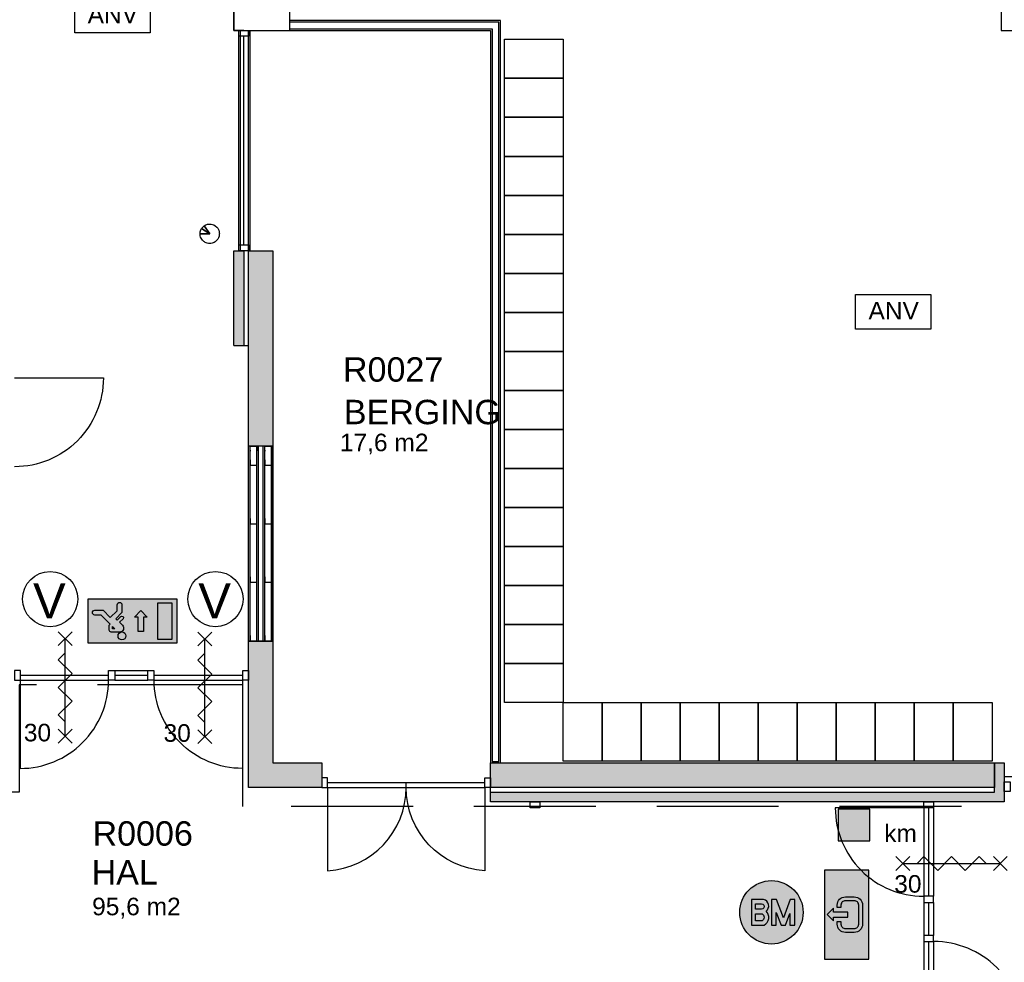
# Model space of a CAD drawing. Header units: millimetres. Extents: x 0 to 116900, y 0 to 82100.
# Tile 15 of 35: x 31404 to 41503, y 36537 to 46200. Entities that reach past the tile are written whole.
import ezdxf
from ezdxf.enums import TextEntityAlignment as Align

# ---------------------------------------------------------------- set-up
doc = ezdxf.new("R2010")
doc.units = ezdxf.units.MM
doc.header["$LTSCALE"] = 50
doc.header["$MEASUREMENT"] = 0
for name, pattern in [('B0403', [37.5, 25, -12.5]), ('B0701', [9.375, 6.25, -3.125]), ('DASHED', [75, 50, -25])]:
    doc.linetypes.add(name, pattern=pattern)
doc.layers.get('0').update_dxf_attribs({"color": 8, "linetype": 'CONTINUOUS'})
for name, color, linetype in [('AA65----_BEVEILIGING', 240, 'CONTINUOUS'), ('AAR0OP1-_OPPERVLAK1', 9, 'CONTINUOUS'), ('AC32----_BINNENKOZ', 1, 'CONTINUOUS'), ('AI65----_BEVEILIGING', 1, 'CONTINUOUS'), ('AL22FG2-_BAKSTEEN', 2, 'CONTINUOUS'), ('AL22XI--_HOUT', 1, 'CONTINUOUS'), ('AL65----_BEVEILIGING', 240, 'CONTINUOUS'), ('AL81----_INVVERKRSR', 252, 'CONTINUOUS'), ('ALR3OR3-_OPPR30', 150, 'B0403'), ('AT$1A---_ALGEMEEN', 7, 'CONTINUOUS'), ('AT65---_BEVEILIGING', 7, 'CONTINUOUS'), ('LAYER01', 252, 'CONTINUOUS'), ('LAYER08', 7, 'CONTINUOUS'), ('LAYER22', 1, 'CONTINUOUS'), ('LAYER30', 8, 'CONTINUOUS'), ('LAYER31', 7, 'CONTINUOUS'), ('LAYER74', 1, 'DASHED')]:
    doc.layers.add(name, color=color, linetype=linetype)
doc.styles.add('01_100', font='arial.ttf', dxfattribs={"height": 180})
doc.styles.add('01_200', font='arial.ttf', dxfattribs={"height": 360})
doc.styles.add('02_100', font='arial.ttf', dxfattribs={"height": 250})
doc.styles.add('03_1', font='arial.ttf', dxfattribs={"height": 3.5})

# ---------------------------------------------------------------- blocks, each defined once
blk = doc.blocks.new('P-N-32-001_1407')
at = {"layer": 'AC32----_BINNENKOZ'}
blk.add_lwpolyline([(0, 356), (773, 356), (773, 0), (0, 0)], close=True, dxfattribs=at)
at = {"layer": 'AT$1A---_ALGEMEEN', "color": 7, "style": '01_100'}
blk.add_text('ANV', height=180, dxfattribs=at).set_placement((132, 99))
blk = doc.blocks.new('B1H-65S022')
at = {"layer": 'AA65----_BEVEILIGING'}
h = blk.add_hatch(color=100, dxfattribs=at)
h.paths.add_polyline_path([(0, -175), (0, -155), (-50, -105), (-20, -105), (-20, 0), (-110, 0), (-110, -10, 0.414214), (-75, -45), (-55, -45), (-55, -75), (-75, -75, -0.414214), (-140, -10), (-140, 0), (-350, 0), (-350, -175)])
h.paths.add_polyline_path([(-140, 0), (-140, 60, -0.414214), (-75, 125), (0, 125), (0, 175), (-350, 175), (-350, 0)])
h.paths.add_polyline_path([(0, 175), (0, 125), (75, 125, -0.414214), (140, 60), (140, 0), (350, 0), (350, 175)])
h.paths.add_polyline_path([(350, -175), (350, 0), (140, 0), (140, -10, -0.414214), (75, -75), (55, -75), (55, -45), (75, -45, 0.414214), (110, -10), (110, 0), (20, 0), (20, -105), (50, -105), (0, -155), (0, -175)])
h.paths.add_polyline_path([(110, 0), (110, 60, 0.414214), (75, 95), (0, 95), (0, 10), (20, 10), (20, 0)], flags=17)
h.paths.add_polyline_path([(-110, 0), (-20, 0), (-20, 10), (0, 10), (0, 95), (-75, 95, 0.414214), (-110, 60)])
at = {"layer": 'AI65----_BEVEILIGING'}
h = blk.add_hatch(color=255, dxfattribs=at)
edge = h.paths.add_edge_path()
edge.add_line((-55, -45), (-75, -45))
edge.add_arc((-75, -10), 35, 180, 270, ccw=False)
edge.add_line((-110, -10), (-110, 60))
edge.add_arc((-75, 60), 35, 90, 180, ccw=False)
edge.add_line((-75, 95), (75, 95))
edge.add_arc((75, 60), 35, 0, 90, ccw=False)
edge.add_line((110, 60), (110, -10))
edge.add_arc((75, -10), 35, -90, 0, ccw=False)
edge.add_line((75, -45), (55, -45))
edge.add_line((55, -45), (55, -75))
edge.add_line((55, -75), (75, -75))
edge.add_arc((75, -10), 65, 270, 360)
edge.add_line((140, -10), (140, 60))
edge.add_arc((75, 60), 65, 0, 90)
edge.add_line((75, 125), (-75, 125))
edge.add_arc((-75, 60), 65, 90, 180)
edge.add_line((-140, 60), (-140, -10))
edge.add_arc((-75, -10), 65, 180, 270)
edge.add_line((-75, -75), (-55, -75))
edge.add_line((-55, -75), (-55, -45))
blk.add_hatch(color=255, dxfattribs=at).paths.add_polyline_path([(20, 10), (20, -105), (50, -105), (0, -155), (-50, -105), (-20, -105), (-20, 10)])
at = {"layer": 'AI65----_BEVEILIGING', "color": 100, "linetype": 'Continuous'}
blk.add_lwpolyline([(-350, 175), (350, 175), (350, -175), (-350, -175)], close=True, dxfattribs=at)
at = {"layer": 'AI65----_BEVEILIGING', "color": 255, "linetype": 'Continuous'}
blk.add_lwpolyline([(-55, -45), (-75, -45, -0.414214), (-110, -10), (-110, 60, -0.414214), (-75, 95), (75, 95, -0.414214), (110, 60), (110, -10, -0.414214), (75, -45), (55, -45), (55, -75), (75, -75, 0.414214), (140, -10), (140, 60, 0.414214), (75, 125), (-75, 125, 0.414214), (-140, 60), (-140, -10, 0.414214), (-75, -75), (-55, -75)], format="xyb", close=True, dxfattribs=at)
at = {"layer": 'AI65----_BEVEILIGING', "color": 255}
blk.add_lwpolyline([(20, 10), (20, -105), (50, -105), (0, -155), (-50, -105), (-20, -105), (-20, 10)], close=True, dxfattribs=at)
blk = doc.blocks.new('B1H-65S00H')
at = {"layer": 'AA65----_BEVEILIGING'}
h = blk.add_hatch(color=256, dxfattribs=at)
h.paths.add_polyline_path([(110.4, 0), (77.9, 0), (94.6, -43.8)], flags=17)
h.paths.add_polyline_path([(0, 250), (0, 101.2), (39.4, 101.2), (77.9, 0), (110.4, 0), (147, 101.2), (184.6, 101.2), (184.6, 0), (250, 0, 0.414214)])
h.paths.add_polyline_path([(250, 0), (184.6, 0), (184.6, -101.2), (145.8, -101.2), (145.8, -8.4), (111.1, -101.2), (75.6, -101.2), (38.6, -1.6), (38.6, -101.2), (0, -101.2), (0, -250, 0.414214)])
h.paths.add_polyline_path([(0, 0), (-33.3, 0, -0.450434), (-57.3, -100.9), (-62.2, -101.2), (-158.5, -101.1), (-158.5, 0), (-250, 0, 0.414214), (0, -250)])
h.paths.add_polyline_path([(0, 250, 0.414214), (-250, 0), (-158.5, 0), (-158.5, 101.2), (-61.7, 101.1, -0.636384), (-41.8, 10, -0.047609), (-33.3, 0), (0, 0), (0, 101.2)])
h.paths.add_polyline_path([(-77.2, 67.2), (-125, 67.2), (-125, 26.3), (-77.6, 26.3, 1.044647)], flags=17)
h.paths.add_polyline_path([(-73.8, -10.6), (-124.9, -10.6), (-124.9, -67.1), (-73.8, -67.1, 0.559853)], flags=17)
at = {"layer": 'AI65----_BEVEILIGING'}
h = blk.add_hatch(color=255, dxfattribs=at)
h.paths.add_polyline_path([(-61.7, 101.1), (-158.5, 101.2), (-158.5, -101.1), (-62.2, -101.2), (-57.3, -100.9, 0.508957), (-41.8, 10, 0.636384)])
h.paths.add_polyline_path([(-125, 67.2), (-77.2, 67.2, -1.044647), (-77.6, 26.3), (-125, 26.3)], flags=16)
h.paths.add_polyline_path([(-124.9, -10.6), (-73.8, -10.6, -0.559853), (-73.8, -67.1), (-124.9, -67.1)], flags=16)
h.paths.add_polyline_path([(39.4, 101.2), (0, 101.2), (0, -101.2), (38.6, -101.2), (38.6, -1.6), (75.6, -101.2), (111.1, -101.2), (145.8, -8.4), (145.8, -101.2), (184.6, -101.2), (184.6, 101.2), (147, 101.2), (94.6, -43.8)])
at = {"layer": 'AI65----_BEVEILIGING', "color": 255}
for points in [[(-61.7, 101.1), (-158.5, 101.2), (-158.5, -101.1), (-62.2, -101.2), (-57.3, -100.9, 0.508957), (-41.8, 10, 0.636384), (-61.7, 101.1)], [(-77.6, 26.3), (-125, 26.3), (-125, 67.2), (-77.2, 67.2, -1.044647), (-77.6, 26.3)], [(-73.8, -10.6, -0.559853), (-73.8, -67.1), (-124.9, -67.1), (-124.9, -10.6), (-73.8, -10.6, -0.559853)]]:
    blk.add_lwpolyline(points, format="xyb", close=True, dxfattribs=at)
blk.add_lwpolyline([(184.6, 101.2), (147, 101.2), (94.6, -43.8), (39.4, 101.2), (0, 101.2), (0, -101.2), (38.6, -101.2), (38.6, -1.6), (75.6, -101.2), (111.1, -101.2), (145.8, -8.4), (145.8, -101.2), (184.6, -101.2), (184.6, 101.2)], close=True, dxfattribs=at)
at = {"layer": 'AL65----_BEVEILIGING'}
blk.add_circle((0, 0), 250, dxfattribs=at)
blk = doc.blocks.new('B1H-65S01L')
at = {"layer": 'AA65----_BEVEILIGING'}
blk.add_hatch(color=30, dxfattribs=at).paths.add_polyline_path([(-125, -125), (125, -125), (125, 125), (-125, 125)])
at = {"layer": 'AI65----_BEVEILIGING', "color": 250}
blk.add_lwpolyline([(125, 125), (-125, 125), (-125, -125), (125, -125)], close=True, dxfattribs=at)
blk = doc.blocks.new('A-S-65S035')
at = {"layer": 'AL65----_BEVEILIGING'}
for p, q in [((-0.71, 4.29), (0.71, 5.71)), ((-0.71, 5.71), (0.71, 4.29)), ((0, 5), (0, -5)), ((-0.71, -5.71), (0.71, -4.29)), ((-0.71, -4.29), (0.71, -5.71))]:
    blk.add_line(p, q, dxfattribs=at)
blk.add_lwpolyline([(0, 3.54), (0.71, 2.83), (-0.71, 1.41), (0.71, 0), (-0.71, -1.41), (0.71, -2.83), (0, -3.54)], dxfattribs=at)
at = {"layer": 'AT65---_BEVEILIGING', "color": 3, "style": '03_1', "width": 0.8}
blk.add_attdef('TIJD', text='', height=3.5, dxfattribs=at).set_placement((0, -7.5), align=Align.MIDDLE)
blk = doc.blocks.new('A-S-65S035S')
at = {"layer": 'AL65----_BEVEILIGING'}
for p, q in [((0.71, 5.71), (-0.71, 4.29)), ((0.71, 4.29), (-0.71, 5.71)), ((0, -5), (0, 5)), ((0.71, -4.29), (-0.71, -5.71)), ((0.71, -5.71), (-0.71, -4.29))]:
    blk.add_line(p, q, dxfattribs=at)
blk.add_lwpolyline([(0, -3.54), (-0.71, -2.83), (0.71, -1.41), (-0.71, 0), (0.71, 1.41), (-0.71, 2.83), (0, 3.54)], dxfattribs=at)
at = {"layer": 'AT65---_BEVEILIGING', "color": 3, "style": '03_1', "width": 0.8}
blk.add_attdef('TIJD', text='', height=3.5, dxfattribs=at).set_placement((0.02, 7.5), align=Align.MIDDLE)
blk = doc.blocks.new('B1H-65S023S')
at = {"layer": 'AA65----_BEVEILIGING'}
h = blk.add_hatch(color=100, dxfattribs=at)
h.paths.add_polyline_path([(-350, -175), (350, -175), (350, 175), (-350, 175)])
h.paths.add_polyline_path([(-183.7, -32.7), (-175.9, -24.9), (-249, 48.2), (-298.8, 48.2, -1), (-298.8, 85.6), (-233.5, 85.6), (-175.9, 27.9), (-121.4, 82.4), (-121.4, 129.1, -1), (-84.1, 129.1), (-84.1, 66.9), (-131.9, 19.1), (-120.9, 8.1), (-92.8, 36.2, -1), (-75.2, 18.6), (-103.3, -9.5), (-79.9, -32.9, -0.668179), (-101.8, -86), (-168.1, -86, -0.414214), (-183.7, -70.5)], flags=16)
h.paths.add_polyline_path([(-158.8, -43), (-158.3, -42.5), (-139.6, -61.2), (-158.8, -61.2)], flags=0)
h.paths.add_polyline_path([(-53, -116.7, -1), (-115.2, -116.7, -1)], flags=16)
h.paths.add_polyline_path([(15, 32.5), (65, 82.5), (115, 32.5), (85, 32.5), (85, -82.5), (45, -82.5), (45, 32.5)], flags=16)
h.paths.add_polyline_path([(195.6, 142.8), (312.2, 142.8), (312.2, -142.8), (195.6, -142.8)], flags=16)
h.paths.add_polyline_path([(-158.8, -61.2), (-139.6, -61.2), (-158.3, -42.5), (-158.8, -43)], flags=0)
at = {"layer": 'AI65----_BEVEILIGING', "linetype": 'Continuous'}
h = blk.add_hatch(color=255, dxfattribs=at)
h.paths.add_polyline_path([(-131.9, 19.1), (-84.1, 66.9), (-84.1, 129.1, 1), (-121.4, 129.1), (-121.4, 82.4), (-175.9, 27.9), (-233.5, 85.6), (-298.8, 85.6, 1), (-298.8, 48.2), (-249, 48.2), (-175.9, -24.9), (-183.7, -32.7), (-183.7, -70.5, 0.414214), (-168.1, -86), (-101.8, -86, 0.668179), (-79.9, -32.9), (-103.3, -9.5), (-75.2, 18.6, 1), (-92.8, 36.2), (-120.9, 8.1)])
h.paths.add_polyline_path([(-139.6, -61.2), (-158.8, -61.2), (-158.8, -42)], flags=16)
h.paths.add_polyline_path([(85, 32.5), (115, 32.5), (65, 82.5), (15, 32.5), (45, 32.5), (45, -82.5), (85, -82.5)])
h.paths.add_polyline_path([(195.6, -142.8), (312.2, -142.8), (312.2, 142.8), (195.6, 142.8)])
h.paths.add_polyline_path([(-53, -116.7, 1), (-115.2, -116.7, 1)])
at = {"layer": 'AI65----_BEVEILIGING', "color": 255, "linetype": 'Continuous'}
blk.add_line((-158.3, -42.5), (-158.8, -43), dxfattribs=at)
at = {"layer": 'AI65----_BEVEILIGING', "color": 100, "linetype": 'Continuous'}
blk.add_lwpolyline([(350, -175), (-350, -175), (-350, 175), (350, 175)], close=True, dxfattribs=at)
at = {"layer": 'AI65----_BEVEILIGING', "color": 255, "linetype": 'Continuous'}
for points in [[(-175.9, -24.9), (-249, 48.2), (-298.8, 48.2, -1), (-298.8, 85.6), (-233.5, 85.6), (-175.9, 27.9), (-121.4, 82.4), (-121.4, 129.1, -1), (-84.1, 129.1), (-84.1, 66.9), (-131.9, 19.1), (-120.9, 8.1), (-92.8, 36.2, -1), (-75.2, 18.6), (-103.3, -9.5), (-79.9, -32.9, -0.668179), (-101.8, -86)], [(-101.8, -86), (-168.1, -86, -0.414214), (-183.7, -70.5), (-183.7, -32.7), (-175.9, -24.9)]]:
    blk.add_lwpolyline(points, format="xyb", dxfattribs=at)
at = {"layer": 'AI65----_BEVEILIGING', "color": 255}
blk.add_lwpolyline([(45, -82.5), (45, 32.5), (15, 32.5), (65, 82.5), (115, 32.5), (85, 32.5), (85, -82.5)], close=True, dxfattribs=at)
at = {"layer": 'AI65----_BEVEILIGING', "color": 255, "linetype": 'Continuous'}
blk.add_lwpolyline([(195.6, 142.8), (195.6, -142.8), (312.2, -142.8), (312.2, 142.8)], close=True, dxfattribs=at)
for points in [[(-139.6, -61.2), (-158.8, -61.2), (-158.8, -43)], [(-139.6, -61.2), (-158.3, -42.5)]]:
    blk.add_lwpolyline(points, dxfattribs=at)
blk.add_circle((-84.1, -116.7), 31.1, dxfattribs=at)
blk = doc.blocks.new('P-N-65-001_1406')
at = {"layer": 'AL65----_BEVEILIGING'}
blk.add_circle((0, 0), 283, dxfattribs=at)
at = {"layer": 'AT$1A---_ALGEMEEN', "color": 7, "style": '01_200'}
blk.add_text('V', height=360, dxfattribs=at).set_placement((-176, -199))

msp = doc.modelspace()

# ---------------------------------------------------------------- hatches: boundary and pattern name
at = {"layer": 'AAR0OP1-_OPPERVLAK1'}
h = msp.add_hatch(color=252, dxfattribs=at)
h.paths.add_polyline_path([(34002.2, 43830.2), (33752.2, 43830.2), (33752.2, 41830.2), (34002.2, 41830.2)])
h.paths.add_polyline_path([(33702.2, 43830.2), (33652.2, 43830.2), (33602.2, 43830.2), (33602.2, 42860.4), (33702.2, 42860.4)])
at = {"layer": 'LAYER01'}
h = msp.add_hatch(color=252, dxfattribs=at)
h.dxf.hatch_style = 1
h.paths.add_polyline_path([(34002.2, 39830.2), (33752.2, 39830.2), (33752.2, 38580.2), (33752.2, 38330.2), (34502.2, 38330.2), (34502.2, 38429.2), (34502.2, 38580.2), (34002.2, 38580.2)])
h.paths.add_polyline_path([(41402.2, 38580.2), (36234.2, 38580.2), (36234.2, 38330.2), (41402.2, 38330.2)], flags=17)
h.paths.add_polyline_path([(41502.2, 38230.2), (41502.2, 38580.2), (41402.2, 38580.2), (41402.2, 38280.2), (36234.2, 38280.2), (36234.2, 38180.2), (41402.2, 38180.2), (41502.2, 38180.2)])

# ---------------------------------------------------------------- linework, layer by layer
at = {"layer": 'AL22FG2-_BAKSTEEN'}
msp.add_line((33602.2, 42860.4), (33752.2, 42860.4), dxfattribs=at)
at = {"layer": 'AL22XI--_HOUT'}
for p, q in [((34173.5, 46090.2), (34173.5, 46190.2)), ((36234.2, 38180.2), (36234.2, 38345.2))]:
    msp.add_line(p, q, dxfattribs=at)
for points in [[(34173.5, 46090.2), (36234.2, 46090.2), (36234.2, 38580.2), (36334.2, 38580.2), (36334.2, 46190.2), (34173.5, 46190.2)], [(34173.5, 46105.2), (36249.2, 46105.2), (36249.2, 38595.2), (36319.2, 38595.2), (36319.2, 46175.2), (34173.5, 46175.2)]]:
    msp.add_lwpolyline(points, dxfattribs=at)
at = {"layer": 'AL81----_INVVERKRSR'}
for points in [[(36378.1, 45598.9), (36378.1, 45998.9), (36978.1, 45998.9), (36978.1, 45598.9)], [(36378.1, 45198.9), (36378.1, 45598.9), (36978.1, 45598.9), (36978.1, 45198.9)], [(36378.1, 44798.9), (36378.1, 45198.9), (36978.1, 45198.9), (36978.1, 44798.9)], [(36378.1, 44398.9), (36378.1, 44798.9), (36978.1, 44798.9), (36978.1, 44398.9)], [(36378.1, 43998.9), (36378.1, 44398.9), (36978.1, 44398.9), (36978.1, 43998.9)], [(36378.1, 43598.9), (36378.1, 43998.9), (36978.1, 43998.9), (36978.1, 43598.9)], [(36378.1, 43198.9), (36378.1, 43598.9), (36978.1, 43598.9), (36978.1, 43198.9)], [(36378.1, 42798.9), (36378.1, 43198.9), (36978.1, 43198.9), (36978.1, 42798.9)], [(36378.1, 42398.9), (36378.1, 42798.9), (36978.1, 42798.9), (36978.1, 42398.9)], [(36378.1, 41998.9), (36378.1, 42398.9), (36978.1, 42398.9), (36978.1, 41998.9)], [(36378.1, 41598.9), (36378.1, 41998.9), (36978.1, 41998.9), (36978.1, 41598.9)], [(36378.1, 41198.9), (36378.1, 41598.9), (36978.1, 41598.9), (36978.1, 41198.9)], [(36378.1, 40798.9), (36378.1, 41198.9), (36978.1, 41198.9), (36978.1, 40798.9)], [(36378.1, 40398.9), (36378.1, 40798.9), (36978.1, 40798.9), (36978.1, 40398.9)], [(36378.1, 39998.9), (36378.1, 40398.9), (36978.1, 40398.9), (36978.1, 39998.9)], [(36378.1, 39598.9), (36378.1, 39998.9), (36978.1, 39998.9), (36978.1, 39598.9)], [(36378.1, 39198.9), (36378.1, 39598.9), (36978.1, 39598.9), (36978.1, 39198.9)], [(37378.1, 38598.9), (36978.1, 38598.9), (36978.1, 39198.9), (37378.1, 39198.9)], [(37778.1, 38598.9), (37378.1, 38598.9), (37378.1, 39198.9), (37778.1, 39198.9)], [(38178.1, 38598.9), (37778.1, 38598.9), (37778.1, 39198.9), (38178.1, 39198.9)], [(38578.1, 38598.9), (38178.1, 38598.9), (38178.1, 39198.9), (38578.1, 39198.9)], [(38978.1, 38598.9), (38578.1, 38598.9), (38578.1, 39198.9), (38978.1, 39198.9)], [(39378.1, 38598.9), (38978.1, 38598.9), (38978.1, 39198.9), (39378.1, 39198.9)], [(39778.1, 38598.9), (39378.1, 38598.9), (39378.1, 39198.9), (39778.1, 39198.9)], [(40178.1, 38598.9), (39778.1, 38598.9), (39778.1, 39198.9), (40178.1, 39198.9)], [(40578.1, 38598.9), (40178.1, 38598.9), (40178.1, 39198.9), (40578.1, 39198.9)], [(40978.1, 38598.9), (40578.1, 38598.9), (40578.1, 39198.9), (40978.1, 39198.9)], [(41378.1, 38598.9), (40978.1, 38598.9), (40978.1, 39198.9), (41378.1, 39198.9)]]:
    msp.add_lwpolyline(points, close=True, dxfattribs=at)
at = {"layer": 'ALR3OR3-_OPPR30'}
msp.add_lwpolyline([(50438.6, 38133), (33692.4, 38133), (33692.4, 39380.2), (33452.2, 39380.2), (31399.2, 39380.2), (31399.2, 38280.2), (28452.2, 38280.2), (28452.2, 43880.2)], dxfattribs=at)
at = {"layer": 'LAYER01', "color": 2, "linetype": 'Continuous'}
for points in [[(33602.2, 46090.2), (33602.2, 46590.2)], [(33702.2, 46090.2), (33602.2, 46090.2)], [(33602.2, 42860.4), (33602.2, 43830.2)], [(33602.2, 43830.2), (33702.2, 43830.2)], [(33602.2, 42860.4), (33602.2, 43805.2)], [(33702.2, 43830.2), (33702.2, 42860.4)], [(33702.2, 43805.2), (33702.2, 42860.4)], [(33752.2, 41830.2), (33752.2, 43830.2)], [(33752.2, 43830.2), (34002.2, 43830.2)], [(34002.2, 43830.2), (34002.2, 41830.2)], [(33752.2, 41830.2), (33752.2, 43705.2)], [(34002.2, 43705.2), (34002.2, 41830.2)], [(33752.2, 38580.2), (33752.2, 39830.2)], [(33752.2, 39830.2), (34002.2, 39830.2)], [(34002.2, 39830.2), (34002.2, 38580.2)], [(33752.2, 38330.2), (33752.2, 38580.2)], [(34002.2, 38580.2), (34502.2, 38580.2)], [(34502.2, 38580.2), (34502.2, 38330.2)], [(36234.2, 38580.2), (41402.2, 38580.2)], [(36234.2, 38330.2), (36234.2, 38580.2)], [(41402.2, 38580.2), (41402.2, 38330.2)], [(41402.2, 38280.2), (41402.2, 38580.2)], [(41402.2, 38580.2), (41502.2, 38580.2)], [(41502.2, 38580.2), (41502.2, 38230.2)], [(34502.2, 38330.2), (33752.2, 38330.2)], [(41402.2, 38330.2), (36234.2, 38330.2)], [(36234.2, 38280.2), (41402.2, 38280.2)], [(36234.2, 38180.2), (36234.2, 38280.2)], [(41402.2, 38180.2), (36234.2, 38180.2)], [(41502.2, 38180.2), (41402.2, 38180.2)], [(41502.2, 38230.2), (41502.2, 38180.2)]]:
    msp.add_lwpolyline(points, dxfattribs=at)
at = {"layer": 'LAYER01', "color": 1, "linetype": 'Continuous'}
msp.add_lwpolyline([(33652.2, 46030.2), (33652.2, 46090.2), (33752.2, 46090.2), (33752.2, 46030.2)], close=True, dxfattribs=at)
at = {"layer": 'LAYER01', "color": 2, "linetype": 'Continuous'}
msp.add_lwpolyline([(33254.2, 44005.2), (33354.2, 44005.2), (33269.2, 44057.9), (33296.9, 44087.1), (33311.8, 44095.8), (33330.8, 44102.4), (33349.6, 44105.1), (33369.6, 44104), (33395.5, 44096.3), (33410.4, 44087.9), (33424.5, 44074.3), (33435, 44061.2), (33445.6, 44040.9), (33450, 44025.8), (33451.8, 44014.4), (33452.2, 44005.2), (33451.8, 43996.4), (33449, 43980.1), (33443.2, 43963.8), (33434.8, 43948.8), (33426.9, 43938.8), (33416.8, 43928.9), (33409.8, 43922.1), (33399.8, 43916.2), (33390.2, 43911.9), (33378.6, 43908.2), (33366.1, 43905.9), (33353.6, 43905.2), (33339.7, 43906.3), (33327.6, 43908.8), (33316.6, 43912.5), (33308.1, 43916.5), (33298.3, 43922.3), (33291.8, 43927.1), (33285.5, 43932.5), (33277.5, 43941), (33271.1, 43949.5), (33265, 43960), (33260.1, 43971.3), (33256.5, 43983.9), (33254.7, 43995), (33256.1, 44024.6), (33259.4, 44036.9), (33262.2, 44044.5), (33269.2, 44057.9), (33354.2, 44005.2), (33296.9, 44087.1), (33354.2, 44005.2)], close=True, dxfattribs=at)
at = {"layer": 'LAYER01', "color": 252}
for points in [[(31352.2, 42527), (32262.5, 42526.7, -0.414214), (31352, 41616.7)], [(31408.9, 39430.4), (31408.9, 38524.2, 0.414214), (32315.2, 39430.4)], [(33689.4, 39430.4), (33689.4, 38524.2, -0.414214), (32783.2, 39430.4)], [(34561.9, 38330.2), (34561.9, 37475.4, 0.3972027), (35368.2, 38330.2, 0.3972027)], [(36174.4, 38330.2), (36174.4, 37475.4, -0.3972027), (35368.2, 38330.2, -0.3972027)], [(40675.8, 38120.4), (39769.6, 38120.5, 0.414214), (40675.8, 37214.2)], [(40779.6, 35836.9), (41692.9, 35837, 0.414214), (40779.5, 36750.3)]]:
    msp.add_lwpolyline(points, format="xyb", dxfattribs=at)
at = {"layer": 'LAYER01', "color": 1, "linetype": 'B0701'}
msp.add_lwpolyline([(44067.4, 38438.2), (41502.2, 38438.2)], dxfattribs=at)
at = {"layer": 'LAYER08', "color": 2}
for points in [[(33602.2, 46590.2), (33602.2, 46090.2), (34173.5, 46090.2), (34173.5, 46590.2)], [(41469.8, 46590.2), (41469.8, 46090.2), (42001.5, 46090.2), (42001.5, 46590.2)]]:
    msp.add_lwpolyline(points, close=True, dxfattribs=at)
at = {"layer": 'LAYER22', "color": 2, "linetype": 'Continuous'}
msp.add_lwpolyline([(33752.2, 39830.2), (33752.2, 41830.2), (34002.2, 41830.2), (34002.2, 39830.2)], close=True, dxfattribs=at)
at = {"layer": 'LAYER22', "color": 1, "linetype": 'Continuous'}
for points in [[(33752.2, 41630.2), (33752.2, 41830.2)], [(33767.2, 41630.2), (33767.2, 41830.2)], [(33775.3, 41780.4), (33768.3, 41780.4), (33768.3, 41830.2), (33773.3, 41830.2), (33773.3, 41828.2), (33770.3, 41828.2), (33833.2, 41828.2), (33831.2, 41828.2), (33831.2, 41830.2), (33836.2, 41830.2), (33836.2, 41780.4), (33829.2, 41780.4)], [(33837.2, 41630.2), (33837.2, 41830.2)], [(33852.2, 41630.2), (33852.2, 41830.2)], [(33902.2, 41630.2), (33902.2, 41830.2)], [(33917.2, 41630.2), (33917.2, 41830.2)], [(33925.3, 41780.4), (33918.3, 41780.4), (33918.3, 41830.2), (33923.3, 41830.2), (33923.3, 41828.2), (33920.3, 41828.2), (33983.2, 41828.2), (33981.2, 41828.2), (33981.2, 41830.2), (33986.2, 41830.2), (33986.2, 41780.4), (33979.2, 41780.4)], [(33987.2, 41630.2), (33987.2, 41830.2)], [(34002.2, 41630.2), (34002.2, 41830.2)], [(33752.2, 41030.2), (33752.2, 41630.2)], [(33767.2, 41030.2), (33767.2, 41630.2)], [(33775.2, 41680.2), (33768.2, 41680.2), (33768.2, 41630.2), (33773.2, 41630.2), (33773.2, 41632.2), (33770.2, 41632.2), (33833.2, 41632.2), (33831.2, 41632.2), (33831.2, 41630.2), (33836.2, 41630.2), (33836.2, 41680.2), (33829.2, 41680.2)], [(33837.2, 41030.2), (33837.2, 41630.2)], [(33852.2, 41030.2), (33852.2, 41630.2)], [(33902.2, 41030.2), (33902.2, 41630.2)], [(33917.2, 41030.2), (33917.2, 41630.2)], [(33925.2, 41680.2), (33918.2, 41680.2), (33918.2, 41630.2), (33923.2, 41630.2), (33923.2, 41632.2), (33920.2, 41632.2), (33983.2, 41632.2), (33981.2, 41632.2), (33981.2, 41630.2), (33986.2, 41630.2), (33986.2, 41680.2), (33979.2, 41680.2)], [(33987.2, 41030.2), (33987.2, 41630.2)], [(34002.2, 41030.2), (34002.2, 41630.2)], [(33752.2, 40430.2), (33752.2, 41030.2)], [(33767.2, 40430.2), (33767.2, 41030.2)], [(33775.2, 41080.2), (33768.2, 41080.2), (33768.2, 41030.2), (33773.2, 41030.2), (33773.2, 41032.2), (33770.2, 41032.2), (33833.2, 41032.2), (33831.2, 41032.2), (33831.2, 41030.2), (33836.2, 41030.2), (33836.2, 41080.2), (33829.2, 41080.2)], [(33837.2, 40430.2), (33837.2, 41030.2)], [(33852.2, 40430.2), (33852.2, 41030.2)], [(33902.2, 40430.2), (33902.2, 41030.2)], [(33917.2, 40430.2), (33917.2, 41030.2)], [(33925.2, 41080.2), (33918.2, 41080.2), (33918.2, 41030.2), (33923.2, 41030.2), (33923.2, 41032.2), (33920.2, 41032.2), (33983.2, 41032.2), (33981.2, 41032.2), (33981.2, 41030.2), (33986.2, 41030.2), (33986.2, 41080.2), (33979.2, 41080.2)], [(33987.2, 40430.2), (33987.2, 41030.2)], [(34002.2, 40430.2), (34002.2, 41030.2)], [(33752.2, 39830.2), (33752.2, 40430.2)], [(33767.2, 39830.2), (33767.2, 40430.2)], [(33775.2, 40480.2), (33768.2, 40480.2), (33768.2, 40430.2), (33773.2, 40430.2), (33773.2, 40432.2), (33770.2, 40432.2), (33833.2, 40432.2), (33831.2, 40432.2), (33831.2, 40430.2), (33836.2, 40430.2), (33836.2, 40480.2), (33829.2, 40480.2)], [(33837.2, 39830.2), (33837.2, 40430.2)], [(33852.2, 39830.2), (33852.2, 40430.2)], [(33902.2, 39830.2), (33902.2, 40430.2)], [(33917.2, 39830.2), (33917.2, 40430.2)], [(33925.2, 40480.2), (33918.2, 40480.2), (33918.2, 40430.2), (33923.2, 40430.2), (33923.2, 40432.2), (33920.2, 40432.2), (33983.2, 40432.2), (33981.2, 40432.2), (33981.2, 40430.2), (33986.2, 40430.2), (33986.2, 40480.2), (33979.2, 40480.2)], [(33987.2, 39830.2), (33987.2, 40430.2)], [(34002.2, 39830.2), (34002.2, 40430.2)], [(33775.2, 39880.2), (33768.2, 39880.2), (33768.2, 39830.2), (33773.2, 39830.2), (33773.2, 39832.2), (33770.2, 39832.2), (33833.2, 39832.2), (33831.2, 39832.2), (33831.2, 39830.2), (33836.2, 39830.2), (33836.2, 39880.2), (33829.2, 39880.2)], [(33925.2, 39880.2), (33918.2, 39880.2), (33918.2, 39830.2), (33923.2, 39830.2), (33923.2, 39832.2), (33920.2, 39832.2), (33983.2, 39832.2), (33981.2, 39832.2), (33981.2, 39830.2), (33986.2, 39830.2), (33986.2, 39880.2), (33979.2, 39880.2)]]:
    msp.add_lwpolyline(points, dxfattribs=at)
at = {"layer": 'LAYER30', "color": 1, "linetype": 'Continuous'}
for points in [[(33752.2, 43890.2), (33752.1, 46090.2)], [(33702.2, 43890.2), (33702.2, 46030.2)], [(32379.1, 39529.4), (32719.3, 39529.4)], [(31408.9, 39430.4), (32315.2, 39430.4)], [(31411.9, 39480.1), (32315.2, 39480.1)], [(32379.1, 39480.1), (32719.3, 39480.1)], [(32379.1, 39430.4), (32719.3, 39430.4)], [(32779.1, 39480.1), (33692.4, 39480.1)], [(32779.1, 39430.4), (33692.4, 39430.4)], [(34561.9, 38379.9), (36174.4, 38379.9)], [(34561.9, 38330.2), (36174.4, 38330.2)], [(40678.2, 38120.4), (40678.2, 37214.2)], [(40727.5, 38120.4), (40727.5, 37214.2)], [(40777.2, 38120.4), (40777.2, 37214.2)], [(40678.2, 37150.3), (40678.2, 36810.1)], [(40727.5, 37150.3), (40727.5, 36810.1)], [(40777.2, 37150.3), (40777.2, 36810.1)], [(40678.2, 36750.3), (40678.2, 35836.9)], [(40727.5, 36750.3), (40727.5, 35836.9)], [(40777.2, 36750.3), (40777.2, 35836.9)]]:
    msp.add_lwpolyline(points, dxfattribs=at)
for points in [[(33652.2, 43830.2), (33652.2, 43890.2), (33752.2, 43890.2), (33752.2, 43830.2)], [(31352.2, 39430.4), (31411.9, 39430.4), (31411.9, 39529.4), (31352.2, 39529.4)], [(32379.1, 39430.4), (32315.2, 39430.4), (32315.2, 39529.4), (32379.1, 39529.4)], [(32779.1, 39430.4), (32719.3, 39430.4), (32719.3, 39529.4), (32779.1, 39529.4)], [(33752.2, 39430.4), (33692.4, 39430.4), (33692.4, 39529.4), (33752.2, 39529.4)], [(34502.2, 38330.2), (34561.9, 38330.2), (34561.9, 38429.2), (34502.2, 38429.2)], [(36234.2, 38330.2), (36174.4, 38330.2), (36174.4, 38429.2), (36234.2, 38429.2)], [(41502.2, 38388.2), (41561.9, 38388.2), (41561.9, 38288.4), (41502.2, 38288.4)], [(36737.9, 38180.2), (36737.9, 38120.4), (36638.9, 38120.4), (36638.9, 38180.2)], [(40777.2, 38180.2), (40777.2, 38120.4), (40678.2, 38120.4), (40678.2, 38180.2)], [(40777.2, 37150.3), (40777.2, 37214.2), (40678.2, 37214.2), (40678.2, 37150.3)], [(40777.2, 36750.3), (40777.2, 36810.1), (40678.2, 36810.1), (40678.2, 36750.3)]]:
    msp.add_lwpolyline(points, close=True, dxfattribs=at)
at = {"layer": 'LAYER31', "color": 1, "linetype": 'Continuous'}
for points in [[(33652.2, 43830.2), (33652.2, 46090.2)], [(33652.2, 46090.2), (33664.2, 46090.2)], [(33664.2, 46090.2), (33664.2, 43830.2)], [(33752.2, 43830.2), (33752.2, 46090.2)], [(33752.2, 46090.2), (33764.2, 46090.2)], [(33764.2, 46090.2), (33764.2, 43830.2)], [(33664.2, 43830.2), (33652.2, 43830.2)], [(33764.2, 43830.2), (33752.2, 43830.2)]]:
    msp.add_lwpolyline(points, dxfattribs=at)
at = {"layer": 'LAYER74'}
msp.add_line((35368.2, 38330.2), (35368.2, 38379.9), dxfattribs=at)

# ---------------------------------------------------------------- block references
for name, p in [('P-N-32-001_1407', (31969.1, 46063.3)), ('P-N-32-001_1407', (39978.3, 43027.9)), ('P-N-65-001_1406', (31717, 40260.5)), ('P-N-65-001_1406', (33411.8, 40260.5))]:
    msp.add_blockref(name, p)
for name, p, xscale, yscale in [('B1H-65S023S', (32562.3, 40034.3), 1.3, 1.3), ('A-S-65S035S', (31870.7, 39355.1), 100, 100), ('A-S-65S035S', (33303.9, 39350.6), 100, 100)]:
    msp.add_blockref(name, p, dxfattribs=dict(xscale=xscale, yscale=yscale))
at = {"xscale": 1.3, "yscale": 1.3, "zscale": 1.3}
for name, p in [('B1H-65S01L', (39960.9, 37943.5)), ('B1H-65S00H', (39114.7, 37048.8))]:
    msp.add_blockref(name, p, dxfattribs=at)
at = {"xscale": 100, "yscale": 100, "rotation": 90}
msp.add_blockref('A-S-65S035', (40962.4, 37550.3), dxfattribs=at)
at = {"xscale": -1.3, "yscale": 1.3, "zscale": 1.3, "rotation": 270}
msp.add_blockref('B1H-65S022', (39886.7, 37025.5), dxfattribs=at)

# ---------------------------------------------------------------- texts
at = {"layer": 'AT$1A---_ALGEMEEN', "color": 2, "style": '02_100'}
for s, p in [('R0027', (34720, 42489.1)), ('BERGING', (34729, 42052.9)), ('R0006', (32151.3, 37732.6)), ('HAL', (32141.7, 37334.2))]:
    msp.add_text(s, height=250, dxfattribs=at).set_placement(p)
at = {"layer": 'AT$1A---_ALGEMEEN', "color": 7, "style": '01_100'}
for s, p in [('17,6 m2', (34688.2, 41776)), ('30', (31446.5, 38801.7)), ('30', (32879.7, 38797.3)), ('km', (40271.7, 37769.1)), ('30', (40374.5, 37250.7)), ('95,6 m2', (32147, 37018.9))]:
    msp.add_text(s, height=180, dxfattribs=at).set_placement(p)

doc.saveas('drawing.dxf')
